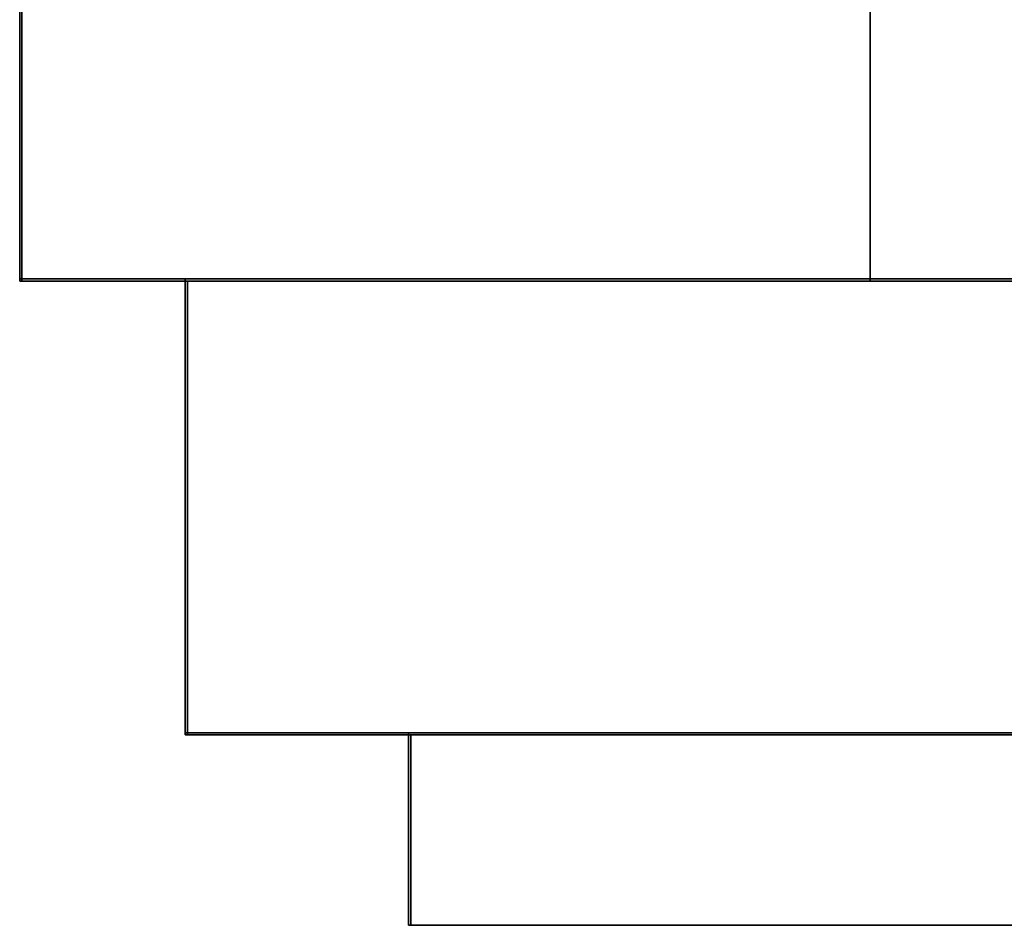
# Model space of a CAD drawing. Extents: x -4.6 to 21.5, y -2.8 to 21.5.
# Tile 1 of 256: x 0 to 4.3, y -2.8 to 1.2. Entities that reach past the tile are written whole.
import ezdxf

# ---------------------------------------------------------------- set-up
doc = ezdxf.new("R2010")
doc.units = 0

# ---------------------------------------------------------------- blocks, each defined once
blk = doc.blocks.new('Box-996ad444-c63e-48df-81e0-e969cf3e9a3e')
at = {"color": 253, "linetype": 'Continuous', "true_color": 0xa0a0a0, "transparency": 33554687}
mesh = blk.add_polyface(dxfattribs=at)
corners = [(3.75, 0, 33.99), (14.13, 0, 33.99), (14.13, 7.72, 33.99), (3.75, 7.72, 33.99), (3.75, 0, 34), (14.13, 0, 34), (14.13, 7.72, 34), (3.75, 7.72, 34)]
mesh.append_faces([[corners[k] for k in face] for face in [(0, 1, 2, 3), (4, 5, 6, 7), (0, 1, 5, 4), (1, 2, 6, 5), (2, 3, 7, 6), (3, 0, 4, 7)]], dxfattribs={"color": 253})
blk = doc.blocks.new('Box-21595dc2-8dc5-4a55-83e6-6fe6c572662c')
at = {"color": 253, "linetype": 'Continuous', "true_color": 0xa0a0a0, "transparency": 33554687}
mesh = blk.add_polyface(dxfattribs=at)
corners = [(0, 0, 33.99), (3.75, 0, 33.99), (3.75, 21.5, 33.99), (0, 21.5, 33.99), (0, 0, 34), (3.75, 0, 34), (3.75, 21.5, 34), (0, 21.5, 34)]
mesh.append_faces([[corners[k] for k in face] for face in [(0, 1, 2, 3), (4, 5, 6, 7), (0, 1, 5, 4), (1, 2, 6, 5), (2, 3, 7, 6), (3, 0, 4, 7)]], dxfattribs={"color": 253})
blk = doc.blocks.new('Box-f572f898-0279-45fe-b65a-9b3f193a0371')
at = {"color": 253, "linetype": 'Continuous', "true_color": 0xa0a0a0, "transparency": 33554687}
mesh = blk.add_polyface(dxfattribs=at)
corners = [(0, 0), (21.5, 0), (21.5, 21.5), (0, 21.5), (0, 0, 0.01), (21.5, 0, 0.01), (21.5, 21.5, 0.01), (0, 21.5, 0.01)]
mesh.append_faces([[corners[k] for k in face] for face in [(0, 1, 2, 3), (4, 5, 6, 7), (0, 1, 5, 4), (1, 2, 6, 5), (2, 3, 7, 6), (3, 0, 4, 7)]], dxfattribs={"color": 253})
blk = doc.blocks.new('Box-da42ae9b-5249-45c9-bb7f-9eb161a07cb8')
at = {"color": 253, "linetype": 'Continuous', "true_color": 0xa0a0a0, "transparency": 33554687}
mesh = blk.add_polyface(dxfattribs=at)
corners = [(0, 0), (0.01, 0), (0.01, 21.5), (0, 21.5), (0, 0, 34), (0.01, 0, 34), (0.01, 21.5, 34), (0, 21.5, 34)]
mesh.append_faces([[corners[k] for k in face] for face in [(0, 1, 2, 3), (4, 5, 6, 7), (0, 1, 5, 4), (1, 2, 6, 5), (2, 3, 7, 6), (3, 0, 4, 7)]], dxfattribs={"color": 253})
blk = doc.blocks.new('Box-3b48963c-614d-4c7a-8b9b-f83dd8703232')
at = {"color": 253, "linetype": 'Continuous', "true_color": 0xa0a0a0, "transparency": 33554687}
mesh = blk.add_polyface(dxfattribs=at)
corners = [(0.73, 0), (20.77, 0), (20.77, 0.01), (0.73, 0.01), (0.73, 0, 19.531), (20.77, 0, 19.531), (20.77, 0.01, 19.531), (0.73, 0.01, 19.531)]
mesh.append_faces([[corners[k] for k in face] for face in [(0, 1, 2, 3), (4, 5, 6, 7), (0, 1, 5, 4), (1, 2, 6, 5), (2, 3, 7, 6), (3, 0, 4, 7)]], dxfattribs={"color": 253})
blk = doc.blocks.new('Box-7a79b01e-3b31-4c76-9795-18297af947ce')
at = {"color": 253, "linetype": 'Continuous', "true_color": 0xa0a0a0, "transparency": 33554687}
mesh = blk.add_polyface(dxfattribs=at)
corners = [(0, 0), (0.73, 0), (0.73, 0.01), (0, 0.01), (0, 0, 34), (0.73, 0, 34), (0.73, 0.01, 34), (0, 0.01, 34)]
mesh.append_faces([[corners[k] for k in face] for face in [(0, 1, 2, 3), (4, 5, 6, 7), (0, 1, 5, 4), (1, 2, 6, 5), (2, 3, 7, 6), (3, 0, 4, 7)]], dxfattribs={"color": 253})
blk = doc.blocks.new('Box-e76ccf9d-bd1f-40a0-b703-c66d5be904c2')
at = {"color": 253, "linetype": 'Continuous', "true_color": 0xa0a0a0, "transparency": 33554687}
mesh = blk.add_polyface(dxfattribs=at)
corners = [(0.73, 0, 33.781), (20.77, 0, 33.781), (20.77, 0.01, 33.781), (0.73, 0.01, 33.781), (0.73, 0, 34), (20.77, 0, 34), (20.77, 0.01, 34), (0.73, 0.01, 34)]
mesh.append_faces([[corners[k] for k in face] for face in [(0, 1, 2, 3), (4, 5, 6, 7), (0, 1, 5, 4), (1, 2, 6, 5), (2, 3, 7, 6), (3, 0, 4, 7)]], dxfattribs={"color": 253})
blk = doc.blocks.new('ForwardOpening-a5d6a8c9-7842-4217-886d-bd2e0d4b50db')
at = {"linetype": 'Continuous', "transparency": 33554687}
for name in ['Box-7a79b01e-3b31-4c76-9795-18297af947ce', 'Box-3b48963c-614d-4c7a-8b9b-f83dd8703232', 'Box-e76ccf9d-bd1f-40a0-b703-c66d5be904c2']:
    blk.add_blockref(name, (0, 0), dxfattribs=at)
blk = doc.blocks.new('UpwardOpening-e0cd0b66-a6d5-412a-90a9-14671aa8d508')
at = {"linetype": 'Continuous', "transparency": 33554687}
for name in ['Box-21595dc2-8dc5-4a55-83e6-6fe6c572662c', 'Box-996ad444-c63e-48df-81e0-e969cf3e9a3e']:
    blk.add_blockref(name, (0, 0), dxfattribs=at)
blk = doc.blocks.new('3be4c5a4-02d3-49c5-8863-cb76a05e2130')
at = {"linetype": 'Continuous', "transparency": 33554687}
for name in ['Box-21595dc2-8dc5-4a55-83e6-6fe6c572662c', 'Box-f572f898-0279-45fe-b65a-9b3f193a0371', 'Box-da42ae9b-5249-45c9-bb7f-9eb161a07cb8', 'UpwardOpening-e0cd0b66-a6d5-412a-90a9-14671aa8d508', 'Box-996ad444-c63e-48df-81e0-e969cf3e9a3e', 'ForwardOpening-a5d6a8c9-7842-4217-886d-bd2e0d4b50db']:
    blk.add_blockref(name, (0, 0), dxfattribs=at)
blk = doc.blocks.new('Box-f14425c2-c72e-4819-9bb6-ed2c4d3a06e8')
at = {"color": 253, "linetype": 'Continuous', "true_color": 0xa0a0a0, "transparency": 33554687}
mesh = blk.add_polyface(dxfattribs=at)
corners = [(0.985, 0), (19.055, 0), (19.055, 0.01), (0.985, 0.01), (0.985, 0, 0.84), (19.055, 0, 0.84), (19.055, 0.01, 0.84), (0.985, 0.01, 0.84)]
mesh.append_faces([[corners[k] for k in face] for face in [(0, 1, 2, 3), (4, 5, 6, 7), (0, 1, 5, 4), (1, 2, 6, 5), (2, 3, 7, 6), (3, 0, 4, 7)]], dxfattribs={"color": 253})
blk = doc.blocks.new('Box-c0c595f3-5c27-4e4d-8159-c98de857a3b3')
at = {"color": 253, "linetype": 'Continuous', "true_color": 0xa0a0a0, "transparency": 33554687}
mesh = blk.add_polyface(dxfattribs=at)
corners = [(0, 0), (0.985, 0), (0.985, 0.01), (0, 0.01), (0, 0, 14.25), (0.985, 0, 14.25), (0.985, 0.01, 14.25), (0, 0.01, 14.25)]
mesh.append_faces([[corners[k] for k in face] for face in [(0, 1, 2, 3), (4, 5, 6, 7), (0, 1, 5, 4), (1, 2, 6, 5), (2, 3, 7, 6), (3, 0, 4, 7)]], dxfattribs={"color": 253})
blk = doc.blocks.new('Box-f6e25e3c-2c90-4d58-b72c-3863e6ea5f66')
at = {"color": 253, "linetype": 'Continuous', "true_color": 0xa0a0a0, "transparency": 33554687}
mesh = blk.add_polyface(dxfattribs=at)
corners = [(0.985, 0, 13.41), (19.055, 0, 13.41), (19.055, 0.01, 13.41), (0.985, 0.01, 13.41), (0.985, 0, 14.25), (19.055, 0, 14.25), (19.055, 0.01, 14.25), (0.985, 0.01, 14.25)]
mesh.append_faces([[corners[k] for k in face] for face in [(0, 1, 2, 3), (4, 5, 6, 7), (0, 1, 5, 4), (1, 2, 6, 5), (2, 3, 7, 6), (3, 0, 4, 7)]], dxfattribs={"color": 253})
blk = doc.blocks.new('Box-af5a85e7-d17d-4a29-aee8-862d976f9978')
at = {"color": 253, "linetype": 'Continuous', "true_color": 0xa0a0a0, "transparency": 33554687}
mesh = blk.add_polyface(dxfattribs=at)
corners = [(0.985, -0.839, 0.84), (0.995, -0.839, 0.84), (0.995, 0, 0.84), (0.985, 0, 0.84), (0.985, -0.839, 13.41), (0.995, -0.839, 13.41), (0.995, 0, 13.41), (0.985, 0, 13.41)]
mesh.append_faces([[corners[k] for k in face] for face in [(0, 1, 2, 3), (4, 5, 6, 7), (0, 1, 5, 4), (1, 2, 6, 5), (2, 3, 7, 6), (3, 0, 4, 7)]], dxfattribs={"color": 253})
blk = doc.blocks.new('Box-c828562f-ebbd-4b0e-aebf-49095ac71d9c')
at = {"color": 253, "linetype": 'Continuous', "true_color": 0xa0a0a0, "transparency": 33554687}
mesh = blk.add_polyface(dxfattribs=at)
corners = [(0.985, -0.839, 0.84), (19.055, -0.839, 0.84), (19.055, 0, 0.84), (0.985, 0, 0.84), (0.985, -0.839, 0.85), (19.055, -0.839, 0.85), (19.055, 0, 0.85), (0.985, 0, 0.85)]
mesh.append_faces([[corners[k] for k in face] for face in [(0, 1, 2, 3), (4, 5, 6, 7), (0, 1, 5, 4), (1, 2, 6, 5), (2, 3, 7, 6), (3, 0, 4, 7)]], dxfattribs={"color": 253})
blk = doc.blocks.new('Box-22a1bb1b-fb74-4ea9-a562-0d4af30c7e5d')
at = {"color": 253, "linetype": 'Continuous', "true_color": 0xa0a0a0, "transparency": 33554687}
mesh = blk.add_polyface(dxfattribs=at)
corners = [(0.985, -0.839, 13.41), (19.055, -0.839, 13.41), (19.055, 0, 13.41), (0.985, 0, 13.41), (0.985, -0.839, 13.42), (19.055, -0.839, 13.42), (19.055, 0, 13.42), (0.985, 0, 13.42)]
mesh.append_faces([[corners[k] for k in face] for face in [(0, 1, 2, 3), (4, 5, 6, 7), (0, 1, 5, 4), (1, 2, 6, 5), (2, 3, 7, 6), (3, 0, 4, 7)]], dxfattribs={"color": 253})
blk = doc.blocks.new('Box-a3096b96-5e9c-4b16-b969-c46589b2231e')
at = {"color": 253, "linetype": 'Continuous', "true_color": 0xa0a0a0, "transparency": 33554687}
mesh = blk.add_polyface(dxfattribs=at)
corners = [(0, 0), (20.04, 0), (20.04, 2), (0, 2), (0, 0, 0.01), (20.04, 0, 0.01), (20.04, 2, 0.01), (0, 2, 0.01)]
mesh.append_faces([[corners[k] for k in face] for face in [(0, 1, 2, 3), (4, 5, 6, 7), (0, 1, 5, 4), (1, 2, 6, 5), (2, 3, 7, 6), (3, 0, 4, 7)]], dxfattribs={"color": 253})
blk = doc.blocks.new('Box-5d5c75fd-675e-4de4-9bf6-962f6ffa306a')
at = {"color": 253, "linetype": 'Continuous', "true_color": 0xa0a0a0, "transparency": 33554687}
mesh = blk.add_polyface(dxfattribs=at)
corners = [(0, 0), (20.04, 0), (20.04, 2), (0, 2), (0, 0, 0.01), (20.04, 0, 0.01), (20.04, 2, 0.01), (0, 2, 0.01)]
mesh.append_faces([[corners[k] for k in face] for face in [(0, 1, 2, 3), (4, 5, 6, 7), (0, 1, 5, 4), (1, 2, 6, 5), (2, 3, 7, 6), (3, 0, 4, 7)]], dxfattribs={"color": 253})
blk = doc.blocks.new('Box-d0ebc2a8-ba19-4505-be83-d52b9b75c889')
at = {"color": 253, "linetype": 'Continuous', "true_color": 0xa0a0a0, "transparency": 33554687}
mesh = blk.add_polyface(dxfattribs=at)
corners = [(0, 0), (0.01, 0), (0.01, 2), (0, 2), (0, 0, 14.25), (0.01, 0, 14.25), (0.01, 2, 14.25), (0, 2, 14.25)]
mesh.append_faces([[corners[k] for k in face] for face in [(0, 1, 2, 3), (4, 5, 6, 7), (0, 1, 5, 4), (1, 2, 6, 5), (2, 3, 7, 6), (3, 0, 4, 7)]], dxfattribs={"color": 253})
blk = doc.blocks.new('ForwardOpening-8c119cd7-5eee-4e72-aaa4-2b193a43ec5a')
at = {"linetype": 'Continuous', "transparency": 33554687}
for name in ['Box-c0c595f3-5c27-4e4d-8159-c98de857a3b3', 'Box-f14425c2-c72e-4819-9bb6-ed2c4d3a06e8', 'Box-f6e25e3c-2c90-4d58-b72c-3863e6ea5f66', 'Box-af5a85e7-d17d-4a29-aee8-862d976f9978', 'Box-c828562f-ebbd-4b0e-aebf-49095ac71d9c', 'Box-22a1bb1b-fb74-4ea9-a562-0d4af30c7e5d']:
    blk.add_blockref(name, (0, 0), dxfattribs=at)
blk = doc.blocks.new('417c0a98-1db7-46fd-9657-6317d0008086')
at = {"linetype": 'Continuous', "transparency": 33554687}
for name, p in [('Box-a3096b96-5e9c-4b16-b969-c46589b2231e', (0, 0)), ('Box-5d5c75fd-675e-4de4-9bf6-962f6ffa306a', (0, 0, 14.24)), ('Box-d0ebc2a8-ba19-4505-be83-d52b9b75c889', (0, 0)), ('Box-c0c595f3-5c27-4e4d-8159-c98de857a3b3', (0, 0)), ('ForwardOpening-8c119cd7-5eee-4e72-aaa4-2b193a43ec5a', (0, 0)), ('Box-f14425c2-c72e-4819-9bb6-ed2c4d3a06e8', (0, 0)), ('Box-f6e25e3c-2c90-4d58-b72c-3863e6ea5f66', (0, 0)), ('Box-af5a85e7-d17d-4a29-aee8-862d976f9978', (0, 0)), ('Box-c828562f-ebbd-4b0e-aebf-49095ac71d9c', (0, 0)), ('Box-22a1bb1b-fb74-4ea9-a562-0d4af30c7e5d', (0, 0))]:
    blk.add_blockref(name, p, dxfattribs=at)
blk = doc.blocks.new('bb72b873-e34b-4fcb-a6fb-65cb740eeec4')
at = {"linetype": 'Continuous', "transparency": 33554687}
for name, p in [('3be4c5a4-02d3-49c5-8863-cb76a05e2130', (0, 0)), ('417c0a98-1db7-46fd-9657-6317d0008086', (0.73, -2, 19.531))]:
    blk.add_blockref(name, p, dxfattribs=at)

msp = doc.modelspace()

# ---------------------------------------------------------------- block references
at = {"transparency": 33554687}
msp.add_blockref('bb72b873-e34b-4fcb-a6fb-65cb740eeec4', (0, 0), dxfattribs=at)

doc.saveas('drawing.dxf')
